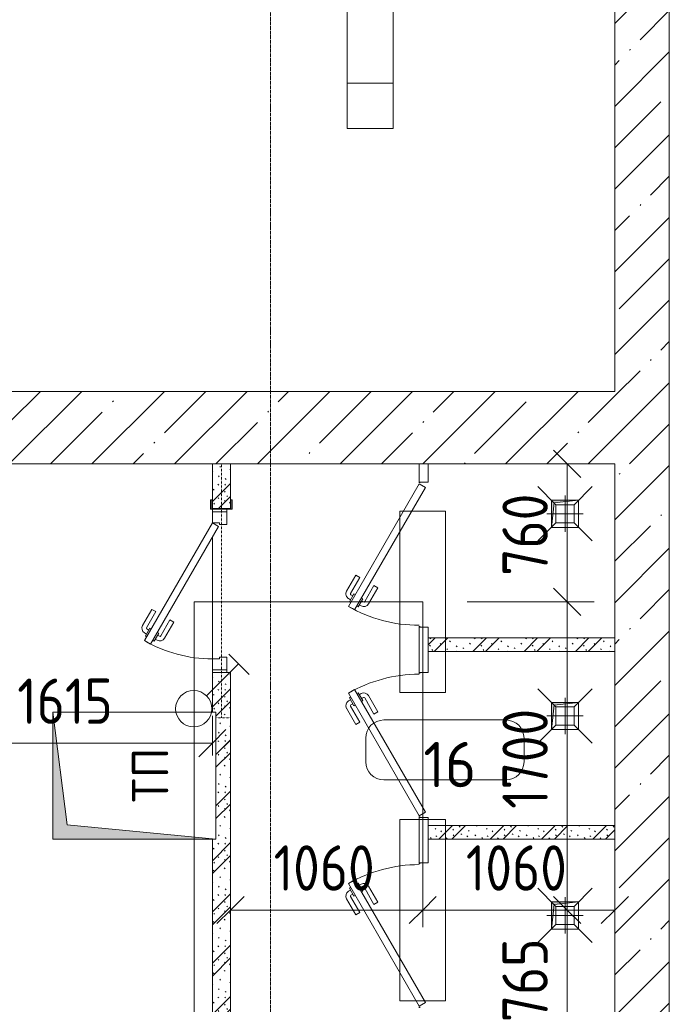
# Model space of a CAD drawing. Header units: millimetres. Extents: x -32229 to 170644, y -13689 to 125138.
# Tile 212 of 256: x 106523 to 110105, y 15895 to 21325. Entities that reach past the tile are written whole.
import ezdxf

# ---------------------------------------------------------------- set-up
doc = ezdxf.new("R2010")
doc.units = ezdxf.units.MM
doc.linetypes.add('3_ Штрих_ 1 х 1 мм', pattern=[2, 1, -1])
doc.linetypes.add('ADSK_Линия сетки', pattern=[25, 20, -2.5, 0, -2.5])
for name, color, linetype, lineweight in [('A-ANNO-DIMS', 7, 'Continuous', 9), ('A-ANNO-DIMS-200', 7, 'Continuous', 9), ('A-ANNO-NOTE', 7, 'Continuous', 18), ('A-AREA-IDEN', 7, 'Continuous', 9), ('A-DOOR', 7, 'Continuous', 18), ('A-DOOR-FRAM', 7, 'Continuous', 9), ('A-FLOR', 7, 'Continuous', 18), ('A-WALL', 7, 'Continuous', 18), ('A-WALL-PATT', 7, 'Continuous', 40), ('I-WALL', 7, 'Continuous', 18), ('M-EQPM', 7, 'Continuous', 18), ('P-SANR-FIXT', 7, 'Continuous', 18), ('S-BEAM', 7, 'Continuous', 18), ('S-COLS', 7, 'Continuous', 18), ('S-GRID', 7, 'Continuous', 9)]:
    doc.layers.add(name, color=color, linetype=linetype, lineweight=lineweight)
doc.layers.add('A-DETL', color=7, linetype='Continuous', lineweight=9, true_color=0x00a600)
doc.styles.add('GOST Common', font='GOST_Common.ttf', dxfattribs={"height": 200})
doc.styles.add('GOST Common_5', font='GOST_Common.ttf', dxfattribs={"height": 250})
doc.styles.add('GOST Common_6', font='GOST_Common.ttf', dxfattribs={"width": 0.9, "height": 250})
doc.dimstyles.new('ГОСТ_2_5_мм2_1', dxfattribs={"dimscale": 304.8, "dimtxt": 251.428749, "dimasz": 0.492126, "dimexe": 0.492126, "dimexo": 0.656168, "dimgap": 0.098425, "dimtad": 1, "dimdec": 0, "dimdsep": 46, "dimtxsty": 'GOST Common_6', "dimblk1": 'OBLIQUE', "dimblk2": 'OBLIQUE', "dimsah": 1, "dimcen": 0.09, "dimazin": 2, "dimtfac": 1, "dimtdec": 4, "dimtix": 1, "dimtmove": 0, "dimatfit": 3, "dimfxl": 1, "dimtvp": 1, "dimtolj": 1, "dimtzin": 0, "dimarcsym": 2})
pattern_1 = [(45, (0, 0), (-228.0985, 228.0985), []), (45, (228.1, 0), (-228.0985, 228.0985), [403.225, -80.645, 6.706, -73.939])]
pattern_2 = [(135, (150.28, 188.64), (-282.8427, 3e-14), [6.706, -393.294]), (135, (174.9, 237.36), (-282.8427, 3e-14), [6.706, -393.294]), (135, (211.96, 236.53), (-282.8427, 3e-14), [6.706, -393.294]), (135, (114.96, 223.96), (-282.8427, 3e-14), [6.706, -393.294]), (135, (77.54, 223.96), (-282.8427, 3e-14), [6.706, -393.294]), (135, (57.44, 184.52), (-282.8427, 3e-14), [6.706, -393.294]), (135, (66.21, 142.9), (-282.8427, 3e-14), [6.706, -393.294]), (135, (107.33, 161), (-282.8427, 3e-14), [6.706, -393.294]), (135, (99.08, 130.94), (-282.8427, 3e-14), [6.706, -393.294]), (135, (22.6, 136.46), (-282.8427, 3e-14), [6.706, -393.294]), (135, (21.16, 168.08), (-282.8427, 3e-14), [6.706, -393.294]), (135, (46.13, 96.12), (-282.8427, 3e-14), [6.706, -393.294]), (135, (3.54, 74.6), (-282.8427, 3e-14), [6.706, -393.294]), (135, (40.3, 47.56), (-282.8427, 3e-14), [6.706, -393.294]), (135, (39.77, 18.47), (-282.8427, 3e-14), [6.706, -393.294]), (135, (76.94, 37.28), (-282.8427, 3e-14), [6.706, -393.294]), (135, (114.18, 62.4), (-282.8427, 3e-14), [6.706, -393.294]), (135, (139.87, 90.2), (-282.8427, 3e-14), [6.706, -393.294]), (135, (141.44, 15.82), (-282.8427, 3e-14), [6.706, -393.294]), (135, (188.69, 26.73), (-282.8427, 3e-14), [6.706, -393.294]), (135, (176.14, 51.36), (-282.8427, 3e-14), [6.706, -393.294]), (135, (177.03, 0), (-282.8427, 3e-14), [6.706, -393.294]), (135, (276.61, 8.22), (-282.8427, 3e-14), [6.706, -393.294]), (135, (271.19, 31.72), (-282.8427, 3e-14), [6.706, -393.294]), (135, (268.29, 119.65), (-282.8427, 3e-14), [6.706, -393.294]), (135, (237.92, 101.95), (-282.8427, 3e-14), [6.706, -393.294]), (135, (237.92, 158.27), (-282.8427, 3e-14), [6.706, -393.294]), (135, (260.4, 204.35), (-282.8427, 3e-14), [6.706, -393.294]), (135, (275.54, 235.4), (-282.8427, 3e-14), [6.706, -393.294]), (135, (117.62, 268.96), (-282.8427, 3e-14), [6.706, -393.294]), (135, (203.62, 273.83), (-282.8427, 3e-14), [6.706, -393.294]), (135, (47.24, 279.3), (-282.8427, 3e-14), [6.706, -393.294]), (135, (23.2, 266.16), (-282.8427, 3e-14), [6.706, -393.294]), (135, (42.78, 232.52), (-282.8427, 3e-14), [6.706, -393.294]), (135, (177.76, 90.57), (-282.8427, 3e-14), [6.706, -393.294]), (135, (181.12, 121.8), (-282.8427, 3e-14), [6.706, -393.294]), (135, (206.73, 172.06), (-282.8427, 3e-14), [6.706, -393.294]), (135, (143.14, 136.62), (-282.8427, 3e-14), [6.706, -393.294]), (135, (211.51, 131.86), (-282.8427, 3e-14), [6.706, -393.294]), (135, (81.47, 95.1), (-282.8427, 3e-14), [6.706, -393.294]), (135, (235.13, 60.46), (-282.8427, 3e-14), [6.706, -393.294]), (135, (242.24, 4.89), (-282.8427, 3e-14), [6.706, -393.294]), (45, (0, 106.07), (-282.8427, 0), []), (45, (106.07, 0), (-282.8427, 0), []), (45, (176.78, 0), (-282.8427, 0), []), (45, (0, 176.78), (-282.8427, 0), [])]

# ---------------------------------------------------------------- blocks, each defined once
blk = doc.blocks.new('АР_Дверь однопольная - 900х2100h_750__служебные-6013664--01 ЭО')
at = {"layer": 'A-DOOR', "color": 253, "lineweight": 5, "true_color": 0xaaaaaa}
for p, q in [((-102.3, 383.3), (-191.1, 434.6)), ((-252.9, 412.5), (-248.9, 419.4)), ((-248.9, 419.4), (-205.6, 394.4)), ((-238, 413.2), (-232, 423.6)), ((-216.4, 400.7), (-210.4, 411.1)), ((-205.6, 394.4), (-209.6, 387.5)), ((-114.8, 361.7), (-203.6, 412.9)), ((-114.8, 361.7), (-102.3, 383.3)), ((-272.9, 377.9), (-276.9, 370.9)), ((-276.9, 370.9), (-233.6, 345.9)), ((-266, 364.7), (-272, 354.3)), ((-244.4, 352.2), (-250.4, 341.8)), ((-159.8, 283.7), (-248.6, 335)), ((-233.6, 345.9), (-229.6, 352.9)), ((-172.3, 262.1), (-261.1, 313.3)), ((-159.8, 283.7), (-172.3, 262.1))]:
    blk.add_line(p, q, dxfattribs=at)
at = {"layer": 'A-DOOR', "color": 253, "lineweight": 13, "true_color": 0xaaaaaa}
for p, q in [((-274.5, 425), (-294.5, 390.4)), ((-294.5, 390.4), (355, 15.4)), ((375, 50), (-274.5, 425)), ((355, 15.4), (375, 50))]:
    blk.add_line(p, q, dxfattribs=at)
at = {"layer": 'A-DOOR', "color": 253, "lineweight": 5, "true_color": 0xaaaaaa}
for centre, radius, start, end in [((-206.1, 408.6), 30, 60, 150), ((375, 50), 750, 150, 180), ((-206.1, 408.6), 4.99, 60, 150), ((-246.1, 339.3), 30, 150, 240), ((-246.1, 339.3), 4.99, 150, 240)]:
    blk.add_arc(centre, radius, start, end, dxfattribs=at)
at = {"layer": 'A-DOOR-FRAM', "color": 253, "lineweight": 13, "true_color": 0xaaaaaa}
for p, q in [((-435, 50), (-450, 50)), ((-375, 50), (-435, 50)), ((-435, 50), (-435, -30)), ((-375, 10), (-375, 50)), ((-365, 10), (-375, 10)), ((-365, -30), (-365, 10)), ((375, 10), (365, 10)), ((365, 10), (365, -30)), ((435, 50), (375, 50)), ((375, 50), (375, 10)), ((435, -30), (435, 50)), ((435, 50), (450, 50)), ((-435, -30), (-450, -30)), ((-435, -30), (-365, -30)), ((365, -30), (435, -30)), ((435, -30), (450, -30))]:
    blk.add_line(p, q, dxfattribs=at)
blk = doc.blocks.new('АР_Дверь однопольная - 800х2100h_650__душевые-6019282--01 ЭО')
at = {"layer": 'A-DOOR', "color": 253, "lineweight": 13, "true_color": 0xaaaaaa}
for p, q in [((-285.5, 415), (-305.5, 380.4)), ((-305.5, 380.4), (370, -9.6)), ((390, 25), (-285.5, 415)), ((370, -9.6), (390, 25))]:
    blk.add_line(p, q, dxfattribs=at)
at = {"layer": 'A-DOOR', "color": 253, "lineweight": 5, "true_color": 0xaaaaaa}
for p, q in [((-263.8, 402.5), (-259.8, 409.4)), ((-259.8, 409.4), (-216.5, 384.4)), ((-249, 403.2), (-243, 413.6)), ((-227.4, 390.7), (-221.4, 401.1)), ((-216.5, 384.4), (-220.5, 377.5)), ((-125.8, 351.7), (-214.6, 402.9)), ((-113.3, 373.3), (-202.1, 424.6)), ((-283.8, 367.9), (-287.8, 360.9)), ((-287.8, 360.9), (-244.5, 335.9)), ((-277, 354.7), (-283, 344.3)), ((-255.4, 342.2), (-261.4, 331.8)), ((-244.5, 335.9), (-240.5, 342.9)), ((-125.8, 351.7), (-113.3, 373.3)), ((-183.3, 252.1), (-272.1, 303.3)), ((-170.8, 273.7), (-259.6, 325)), ((-170.8, 273.7), (-183.3, 252.1))]:
    blk.add_line(p, q, dxfattribs=at)
for centre, radius, start, end in [((390, 25), 780, 150, 180), ((-217, 398.6), 30, 60, 150), ((-217, 398.6), 4.99, 60, 150), ((-257.1, 329.3), 30, 150, 240), ((-257.1, 329.3), 4.99, 150, 240)]:
    blk.add_arc(centre, radius, start, end, dxfattribs=at)
at = {"layer": 'A-DOOR-FRAM', "color": 253, "lineweight": 13, "true_color": 0xaaaaaa}
for p, q in [((-395, 25), (-400, 25)), ((-395, 20), (-400, 20)), ((395, 25), (400, 25)), ((395, 20), (400, 20))]:
    blk.add_line(p, q, dxfattribs=at)
blk = doc.blocks.new('АР_Дверь однопольная - 800х2100h_650__душевые-6019181--01 ЭО')
at = {"layer": 'A-DOOR', "color": 253, "lineweight": 13, "true_color": 0xaaaaaa}
for p, q in [((285.5, 415), (-390, 25)), ((-370, -9.6), (305.5, 380.4)), ((305.5, 380.4), (285.5, 415)), ((-390, 25), (-370, -9.6))]:
    blk.add_line(p, q, dxfattribs=at)
at = {"layer": 'A-DOOR', "color": 253, "lineweight": 5, "true_color": 0xaaaaaa}
for p, q in [((113.3, 373.3), (202.1, 424.6)), ((125.8, 351.7), (214.6, 402.9)), ((259.8, 409.4), (216.5, 384.4)), ((216.5, 384.4), (220.5, 377.5)), ((227.4, 390.7), (221.4, 401.1)), ((249, 403.2), (243, 413.6)), ((263.8, 402.5), (259.8, 409.4)), ((125.8, 351.7), (113.3, 373.3)), ((244.5, 335.9), (240.5, 342.9)), ((287.8, 360.9), (244.5, 335.9)), ((255.4, 342.2), (261.4, 331.8)), ((277, 354.7), (283, 344.3)), ((283.8, 367.9), (287.8, 360.9)), ((170.8, 273.7), (259.6, 325)), ((170.8, 273.7), (183.3, 252.1)), ((183.3, 252.1), (272.1, 303.3))]:
    blk.add_line(p, q, dxfattribs=at)
for centre, radius, start, end in [((217, 398.6), 30, 30, 120), ((217, 398.6), 4.99, 30, 120), ((-390, 25), 780, 360, 30), ((257.1, 329.3), 4.99, 300, 30), ((257.1, 329.3), 30, 300, 30)]:
    blk.add_arc(centre, radius, start, end, dxfattribs=at)
at = {"layer": 'A-DOOR-FRAM', "color": 253, "lineweight": 13, "true_color": 0xaaaaaa}
for p, q in [((-395, 25), (-400, 25)), ((-395, 20), (-400, 20)), ((395, 25), (400, 25)), ((395, 20), (400, 20))]:
    blk.add_line(p, q, dxfattribs=at)
blk = doc.blocks.new('АР_Канал вертикальный прямоугольный - ВК-5386080--01 ЭО')
at = {"layer": 'M-EQPM', "lineweight": 13, "true_color": 0xe2e2e2}
blk.add_hatch(color=254, dxfattribs=at).paths.add_polyline_path([(-75, -75), (-60, 60), (75, 75), (-75, 75)])
at = {"layer": 'M-EQPM', "color": 253, "lineweight": 13, "true_color": 0xaaaaaa}
for p, q in [((75, 75), (-75, 75)), ((-75, 75), (-75, -75)), ((75, 75), (-75, 75)), ((-75, 75), (-75, -75)), ((-75, -75), (-75, 75)), ((-75, 75), (75, 75)), ((-75, -75), (-60, 60)), ((-75, -75), (-60, 60)), ((-60, 60), (75, 75)), ((-60, 60), (75, 75)), ((75, -75), (75, 75)), ((75, 75), (75, -75)), ((-75, -75), (75, -75)), ((75, -75), (-75, -75))]:
    blk.add_line(p, q, dxfattribs=at)
blk = doc.blocks.new('АР_Канал вертикальный прямоугольный - ВК-5405369--01 ЭО')
at = {"layer": 'M-EQPM', "lineweight": 13, "true_color": 0xe2e2e2}
blk.add_hatch(color=254, dxfattribs=at).paths.add_polyline_path([(-75, -75), (-60, 60), (75, 75), (-75, 75)])
at = {"layer": 'M-EQPM', "color": 253, "lineweight": 13, "true_color": 0xaaaaaa}
for p, q in [((75, 75), (-75, 75)), ((-75, 75), (-75, -75)), ((75, 75), (-75, 75)), ((-75, 75), (-75, -75)), ((-75, -75), (-75, 75)), ((-75, 75), (75, 75)), ((-75, -75), (-60, 60)), ((-75, -75), (-60, 60)), ((-60, 60), (75, 75)), ((-60, 60), (75, 75)), ((75, -75), (75, 75)), ((75, 75), (75, -75)), ((-75, -75), (75, -75)), ((75, -75), (-75, -75))]:
    blk.add_line(p, q, dxfattribs=at)
blk = doc.blocks.new('АР_Перемычка - 100_Уx1_75x5__Оп_250_125x80x5_-250_-6370460--01 ЭО')
at = {"layer": 'S-BEAM', "color": 9, "linetype": '3_ Штрих_ 1 х 1 мм', "lineweight": 15, "true_color": 0xc4c4c4}
for p, q in [((-700, 30), (-700, -50)), ((700, 50), (700, -50)), ((-700, 0), (700, 0))]:
    blk.add_line(p, q, dxfattribs=at)
blk = doc.blocks.new('АР_Трап - 100-100-V99--01 ЭО')
at = {"layer": 'P-SANR-FIXT', "color": 253, "lineweight": 13, "true_color": 0xaaaaaa}
for p, q in [((-50, 50), (-150, 150)), ((50, 50), (150, 150)), ((0, -100), (0, 100)), ((-100, 0), (100, 0)), ((-50, -50), (-50, 50)), ((50, 50), (-50, 50)), ((50, -50), (50, 50)), ((-50, -50), (-150, -150)), ((-50, -50), (50, -50)), ((50, -50), (150, -150))]:
    blk.add_line(p, q, dxfattribs=at)
blk = doc.blocks.new('АР_Фахверк_ _Швеллер полки параллельные_ - 12П-V140--01 ЭО')
at = {"layer": 'S-COLS', "lineweight": 15, "true_color": 0xaaaaaa}
blk.add_hatch(color=253, dxfattribs=at).paths.add_polyline_path([(-16.6, 60), (-16.6, -60), (35.4, -60), (35.4, -52.2), (-11.8, -52.2), (-11.8, 52.2), (35.4, 52.2), (35.4, 60)])
at = {"layer": 'S-COLS', "color": 253, "lineweight": 15, "true_color": 0xaaaaaa}
for p, q in [((35.4, 60), (-16.6, 60)), ((-16.6, 60), (-16.6, -60)), ((35.4, 52.2), (35.4, 60)), ((-11.8, -52.2), (-11.8, 52.2)), ((-11.8, 52.2), (35.4, 52.2)), ((35.4, -52.2), (-11.8, -52.2)), ((35.4, -60), (35.4, -52.2)), ((-16.6, -60), (35.4, -60))]:
    blk.add_line(p, q, dxfattribs=at)
blk = doc.blocks.new('АР_Канал вертикальный прямоугольный - ЭОМ-6914702--01 ЭО')
at = {"layer": 'M-EQPM', "lineweight": 13, "true_color": 0xe2e2e2}
blk.add_hatch(color=254, dxfattribs=at).paths.add_polyline_path([(-350, -450), (-270, 370), (350, 450), (-350, 450), (-350, 313.1)])
at = {"layer": 'M-EQPM', "color": 253, "lineweight": 13, "true_color": 0xaaaaaa}
for p, q in [((350, 450), (-350, 450)), ((-350, 450), (-350, -450)), ((350, 450), (-350, 450)), ((-350, 450), (-350, -450)), ((-350, -450), (-350, 450)), ((-350, 450), (350, 450)), ((-270, 370), (350, 450)), ((-270, 370), (350, 450)), ((350, -450), (350, 450)), ((350, 450), (350, -450)), ((-350, -450), (-270, 370)), ((-350, -450), (-270, 370)), ((-350, -450), (350, -450)), ((350, -450), (-350, -450))]:
    blk.add_line(p, q, dxfattribs=at)
blk = doc.blocks.new('Наметкина 10_РД_АР_П_rvt-1--01 ЭО')
at = {"layer": 'A-WALL-PATT', "lineweight": 5, "true_color": 0xaaaaaa}
h = blk.add_hatch(dxfattribs=at)
h.set_pattern_fill('FP_1', color=253, style=0, pattern_type=2)
h.set_pattern_definition(pattern_1)
h.paths.add_polyline_path([(110105.3, 2600), (110105.3, 30150), (109805.3, 30150), (109805.3, 2600)])
h = blk.add_hatch(dxfattribs=at)
h.set_pattern_fill('FP_1', color=253, style=0, pattern_type=2)
h.set_pattern_definition(pattern_1)
h.paths.add_polyline_path([(108005.5, 18875), (108005.5, 19275), (105605.3, 19275), (105605.3, 18875)])
h = blk.add_hatch(dxfattribs=at)
h.set_pattern_fill('FP_1', color=253, style=0, pattern_type=2)
h.set_pattern_definition(pattern_1)
h.paths.add_polyline_path([(108005.5, 18875), (109805.3, 18875), (109805.3, 19275), (108005.5, 19275)])
h = blk.add_hatch(dxfattribs=at)
h.set_pattern_fill('FP_7', color=253, style=0, pattern_type=2)
h.set_pattern_definition(pattern_2)
h.paths.add_polyline_path([(107605.3, 15650), (107685.3, 15650), (107685.3, 17725), (107585.3, 17725), (107585.3, 17505), (107605.3, 17505), (107605.3, 16805), (107585.3, 16805), (107585.3, 15650)])
h.paths.add_polyline_path([(107685.3, 18629.8), (107685.3, 18875), (107585.3, 18875), (107587.2, 18629.8)])
h = blk.add_hatch(dxfattribs=at)
h.set_pattern_fill('FP_7', color=253, style=0, pattern_type=2)
h.set_pattern_definition(pattern_2)
h.paths.add_polyline_path([(109805.3, 17840), (109805.3, 17915), (108775.3, 17915), (108775.3, 17840), (108848.5, 17840)])
h = blk.add_hatch(dxfattribs=at)
h.set_pattern_fill('FP_7', color=253, style=0, pattern_type=2)
h.set_pattern_definition(pattern_2)
h.paths.add_polyline_path([(109805.3, 16805), (109805.3, 16880), (108775.3, 16880), (108775.3, 16805), (108848.5, 16805)])
at = {"layer": 'A-FLOR', "color": 253, "lineweight": 13, "true_color": 0xaaaaaa}
for p, q in [((107585.3, 18610), (107585.3, 18625)), ((107585.3, 17800), (107585.3, 18470)), ((107585.3, 17725), (107585.3, 17740))]:
    blk.add_line(p, q, dxfattribs=at)
at = {"layer": 'A-WALL', "color": 253, "lineweight": 13, "true_color": 0xaaaaaa}
for p, q in [((110105.3, 11830), (110105.3, 30150)), ((109805.3, 23150), (109805.3, 19275)), ((108005.5, 19275), (105605.3, 19275)), ((109805.3, 19275), (108005.5, 19275)), ((105605.3, 18875), (108005.5, 18875)), ((108005.5, 18875), (109805.3, 18875)), ((109805.3, 18875), (109805.3, 12450))]:
    blk.add_line(p, q, dxfattribs=at)
at = {"layer": 'A-WALL', "color": 253, "lineweight": 15, "true_color": 0xaaaaaa}
for p, q in [((108775.3, 17915), (108775.3, 17840)), ((108775.3, 16880), (108775.3, 16805))]:
    blk.add_line(p, q, dxfattribs=at)
at = {"layer": 'I-WALL', "color": 253, "lineweight": 13, "true_color": 0xaaaaaa}
for p, q in [((107585.3, 18875), (107585.3, 18629.7)), ((107685.3, 18875), (107585.3, 18875)), ((107685.3, 18629.8), (107685.3, 18875)), ((108725.3, 18875), (108725.3, 18775)), ((108775.3, 18875), (108725.3, 18875)), ((108775.3, 18775), (108775.3, 18875)), ((108725.3, 18775), (108775.3, 18775)), ((108725.3, 17975), (108725.3, 17725)), ((108775.3, 17975), (108725.3, 17975)), ((108775.3, 17915), (108775.3, 17975)), ((109805.3, 17915), (108775.3, 17915)), ((109805.3, 17840), (109805.3, 17915)), ((108775.3, 17840), (109805.3, 17840)), ((108775.3, 17725), (108775.3, 17840)), ((107585.3, 17725), (107585.3, 17505)), ((107685.3, 17725), (107585.3, 17725)), ((107685.3, 15650), (107685.3, 17725)), ((108725.3, 17725), (108775.3, 17725)), ((108725.3, 16925), (108725.3, 16675)), ((108775.3, 16925), (108725.3, 16925)), ((108775.3, 16880), (108775.3, 16925)), ((109805.3, 16880), (108775.3, 16880)), ((109805.3, 16805), (109805.3, 16880)), ((107585.3, 16805), (107585.3, 15650)), ((108775.3, 16805), (109805.3, 16805)), ((108775.3, 16675), (108775.3, 16805)), ((108725.3, 16675), (108775.3, 16675))]:
    blk.add_line(p, q, dxfattribs=at)
at = {"layer": 'A-DOOR', "color": 253, "lineweight": 13, "true_color": 0xaaaaaa}
for name, p, rotation in [('АР_Дверь однопольная - 800х2100h_650__душевые-6019282--01 ЭО', (108750.3, 18375), 90), ('АР_Дверь однопольная - 900х2100h_750__служебные-6013664--01 ЭО', (107635.3, 18175), 89.99999999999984), ('АР_Дверь однопольная - 800х2100h_650__душевые-6019181--01 ЭО', (108750.3, 17325), 90), ('АР_Дверь однопольная - 800х2100h_650__душевые-6019181--01 ЭО', (108750.3, 16275), 90)]:
    blk.add_blockref(name, p, dxfattribs=dict(at, rotation=rotation))
at = {"layer": 'M-EQPM', "color": 253, "lineweight": 13, "true_color": 0xaaaaaa}
for name, p in [('АР_Канал вертикальный прямоугольный - ВК-5386080--01 ЭО', (109530.3, 18600)), ('АР_Канал вертикальный прямоугольный - ВК-5386080--01 ЭО', (109530.3, 17485)), ('АР_Канал вертикальный прямоугольный - ВК-5405369--01 ЭО', (109530.3, 16385))]:
    blk.add_blockref(name, p, dxfattribs=at)
at = {"layer": 'M-EQPM', "color": 253, "lineweight": 13, "true_color": 0xaaaaaa, "rotation": 89.9999999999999}
blk.add_blockref('АР_Канал вертикальный прямоугольный - ЭОМ-6914702--01 ЭО', (107155.3, 17155), dxfattribs=at)
at = {"layer": 'P-SANR-FIXT', "color": 253, "lineweight": 13, "true_color": 0xaaaaaa}
for p in [(109530.3, 18600), (109530.3, 17485), (109530.3, 16385)]:
    blk.add_blockref('АР_Трап - 100-100-V99--01 ЭО', p, dxfattribs=at)
at = {"layer": 'S-BEAM', "color": 253, "lineweight": 13, "true_color": 0xaaaaaa, "rotation": 89.99999999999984}
blk.add_blockref('АР_Перемычка - 100_Уx1_75x5__Оп_250_125x80x5_-250_-6370460--01 ЭО', (107635.3, 18175), dxfattribs=at)
at = {"layer": 'S-COLS', "color": 253, "lineweight": 13, "true_color": 0xaaaaaa, "rotation": 89.99999999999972}
blk.add_blockref('АР_Фахверк_ _Швеллер полки параллельные_ - 12П-V140--01 ЭО', (107635.3, 18641.6), dxfattribs=at)
at = {"layer": 'A-ANNO-NOTE', "color": 253, "lineweight": 5, "true_color": 0xaaaaaa, "insert": (107242.6, 17158.8), "char_height": 200, "width": 330, "attachment_point": 5, "rotation": 90, "line_spacing_factor": 1.022766, "style": 'GOST Common'}
blk.add_mtext('\\pt2540,5080,7620,10160,12700,15240,17780,20320,22860,25400,27940,30480,33020,35560,38100,40640,43180,45720,48260,50800,53340,55880,58420,60960,63500,66040,68580,71120,73660,76200,78740,81280;ТП', dxfattribs=at)
blk = doc.blocks.new('Марка помещения 2 - Марка помещения 2-1605974--01 ЭО')
at = {"layer": 'A-AREA-IDEN', "color": 253, "true_color": 0xaaaaaa}
for p, q in [((-1.797, 0.841), (1.569, 0.841)), ((-2.297, -0.309), (-2.297, 0.341)), ((2.069, 0.341), (2.069, -0.309)), ((1.569, -0.809), (-1.797, -0.809))]:
    blk.add_line(p, q, dxfattribs=at)
for centre, start, end in [((-1.797, 0.341), 90, 180), ((1.569, 0.341), 0, 90), ((-1.797, -0.309), 180, 270), ((1.569, -0.309), 270, 360)]:
    blk.add_arc(centre, 0.5, start, end, dxfattribs=at)
blk = doc.blocks.new('DIMBLOCK471--01 ЭО')
at = {"layer": 'A-ANNO-DIMS-200'}
for p, q in [((105970.6, 17241), (105970.6, 17484.9)), ((107585.3, 17267), (107585.3, 17484.9)), ((105970.6, 17334.9), (106045.6, 17409.9)), ((107585.3, 17334.9), (107660.3, 17409.9)), ((105970.6, 17334.9), (105895.6, 17259.9)), ((105970.6, 17334.9), (107585.3, 17334.9)), ((105970.6, 17334.9), (105970.6, 17241)), ((107585.3, 17334.9), (107510.3, 17259.9)), ((107585.3, 17334.9), (107585.3, 17267))]:
    blk.add_line(p, q, dxfattribs=at)
at = {"layer": 'A-ANNO-DIMS-200', "color": 0, "insert": (106509.5, 17691.6), "char_height": 250, "width": 644.339, "attachment_point": 1, "line_spacing_factor": 1.022761, "style": 'GOST Common_6'}
blk.add_mtext('1615', dxfattribs=at)
blk = doc.blocks.new('_Oblique')
at = {"color": 0, "linetype": 'ByBlock', "lineweight": -2}
blk.add_line((-0.5, -0.5), (0.5, 0.5), dxfattribs=at)
blk = doc.blocks.new('DIMBLOCK490--01 ЭО')
at = {"layer": 'A-ANNO-DIMS-200'}
for p, q in [((109541.7, 16414.5), (109466.7, 16489.5)), ((108990.3, 16414.5), (109691.7, 16414.5)), ((109541.7, 16414.5), (108990.3, 16414.5)), ((109541.7, 15650), (109541.7, 16414.5)), ((109541.7, 16414.5), (109616.7, 16339.5)), ((109541.7, 15650), (109466.7, 15725)), ((109635.7, 15650), (109391.7, 15650)), ((109541.7, 15650), (109616.7, 15575)), ((109541.7, 15650), (109635.7, 15650))]:
    blk.add_line(p, q, dxfattribs=at)
at = {"layer": 'A-ANNO-DIMS-200', "color": 0, "insert": (109185, 15795.7), "char_height": 250, "width": 567.632, "attachment_point": 1, "rotation": 90, "line_spacing_factor": 1.022761, "style": 'GOST Common_6'}
blk.add_mtext('765', dxfattribs=at)
blk = doc.blocks.new('DIMBLOCK491--01 ЭО')
at = {"layer": 'A-ANNO-DIMS-200'}
for p, q in [((109541.7, 18114.5), (109466.7, 18189.5)), ((108990.3, 18114.5), (109691.7, 18114.5)), ((109541.7, 18114.5), (108990.3, 18114.5)), ((109541.7, 16414.5), (109541.7, 18114.5)), ((109541.7, 18114.5), (109616.7, 18039.5)), ((109541.7, 16414.5), (109466.7, 16489.5)), ((108990.3, 16414.5), (109691.7, 16414.5)), ((109541.7, 16414.5), (108990.3, 16414.5)), ((109541.7, 16414.5), (109616.7, 16339.5))]:
    blk.add_line(p, q, dxfattribs=at)
at = {"layer": 'A-ANNO-DIMS-200', "color": 0, "insert": (109185, 16972.6), "char_height": 250, "width": 700.591, "attachment_point": 1, "rotation": 90, "line_spacing_factor": 1.022761, "style": 'GOST Common_6'}
blk.add_mtext('1700', dxfattribs=at)
blk = doc.blocks.new('DIMBLOCK492--01 ЭО')
at = {"layer": 'A-ANNO-DIMS-200'}
for p, q in [((109541.7, 18875), (109466.7, 18950)), ((109635.7, 18875), (109391.7, 18875)), ((109541.7, 18114.5), (109541.7, 18875)), ((109541.7, 18875), (109616.7, 18800)), ((109541.7, 18875), (109635.7, 18875)), ((109541.7, 18114.5), (109466.7, 18189.5)), ((108990.3, 18114.5), (109691.7, 18114.5)), ((109541.7, 18114.5), (108990.3, 18114.5)), ((109541.7, 18114.5), (109616.7, 18039.5))]:
    blk.add_line(p, q, dxfattribs=at)
at = {"layer": 'A-ANNO-DIMS-200', "color": 0, "insert": (109185, 18258.2), "char_height": 250, "width": 567.632, "attachment_point": 1, "rotation": 90, "line_spacing_factor": 1.022761, "style": 'GOST Common_6'}
blk.add_mtext('760', dxfattribs=at)
blk = doc.blocks.new('DIMBLOCK493--01 ЭО')
at = {"layer": 'A-ANNO-DIMS-200'}
for p, q in [((107685.3, 16320.7), (107685.3, 16564.7)), ((108745.3, 16320.7), (108745.3, 16564.7)), ((107685.3, 16414.7), (107760.3, 16489.7)), ((108745.3, 16414.7), (108820.3, 16489.7)), ((107685.3, 16414.7), (107610.3, 16339.7)), ((107685.3, 16414.7), (108745.3, 16414.7)), ((107685.3, 16414.7), (107685.3, 16320.7)), ((108745.3, 16414.7), (108670.3, 16339.7)), ((108745.3, 16414.7), (108745.3, 16320.7))]:
    blk.add_line(p, q, dxfattribs=at)
at = {"layer": 'A-ANNO-DIMS-200', "color": 0, "insert": (107923.4, 16771.4), "char_height": 250, "width": 700.591, "attachment_point": 1, "line_spacing_factor": 1.022761, "style": 'GOST Common_6'}
blk.add_mtext('1060', dxfattribs=at)
blk = doc.blocks.new('DIMBLOCK494--01 ЭО')
at = {"layer": 'A-ANNO-DIMS-200'}
for p, q in [((108745.3, 16320.7), (108745.3, 16564.7)), ((109805.3, 16320.7), (109805.3, 16564.7)), ((108745.3, 16414.7), (108820.3, 16489.7)), ((109805.3, 16414.7), (109880.3, 16489.7)), ((108745.3, 16414.7), (108670.3, 16339.7)), ((108745.3, 16414.7), (109805.3, 16414.7)), ((108745.3, 16414.7), (108745.3, 16320.7)), ((109805.3, 16414.7), (109730.3, 16339.7)), ((109805.3, 16414.7), (109805.3, 16320.7))]:
    blk.add_line(p, q, dxfattribs=at)
at = {"layer": 'A-ANNO-DIMS-200', "color": 0, "insert": (108983.4, 16771.4), "char_height": 250, "width": 700.591, "attachment_point": 1, "line_spacing_factor": 1.022761, "style": 'GOST Common_6'}
blk.add_mtext('1060', dxfattribs=at)

msp = doc.modelspace()

# ---------------------------------------------------------------- linework, layer by layer
at = {"layer": 'A-ANNO-NOTE', "color": 5, "lineweight": 9, "true_color": 0x0000ff}
for p, q in [((108328.9, 20725), (108328.9, 21725)), ((108581.6, 21725), (108581.6, 20725)), ((108581.6, 20975), (108328.9, 20975)), ((108581.6, 20725), (108328.9, 20725)), ((108618.9, 17614.5), (108618.9, 18614.5)), ((108618.9, 18614.5), (108871.6, 18614.5)), ((108871.6, 18614.5), (108871.6, 17614.5)), ((107676.4, 17826.2), (107788.2, 17714.4)), ((107553.3, 17595.7), (107730.1, 17772.5)), ((108871.6, 17614.5), (108618.9, 17614.5)), ((108618.9, 15914.5), (108618.9, 16914.5)), ((108618.9, 16914.5), (108871.6, 16914.5)), ((108871.6, 16914.5), (108871.6, 15914.5)), ((108871.6, 15914.5), (108618.9, 15914.5))]:
    msp.add_line(p, q, dxfattribs=at)
msp.add_circle((107482.6, 17525), 100, dxfattribs=at)
at = {"layer": 'A-DETL', "color": 5, "true_color": 0x0000ff}
for p, q in [((108745.3, 18114.5), (107485.3, 18114.5)), ((107485.3, 18114.5), (107485.3, 15724.5)), ((108745.3, 16414.7), (108745.3, 18114.5))]:
    msp.add_line(p, q, dxfattribs=at)
at = {"layer": 'S-GRID', "color": 253, "linetype": 'ADSK_Линия сетки', "true_color": 0xaaaaaa}
msp.add_line((107905.3, -12088.9), (107905.3, 125138.4), dxfattribs=at)

# ---------------------------------------------------------------- block references
at = {"lineweight": 5}
msp.add_blockref('Наметкина 10_РД_АР_П_rvt-1--01 ЭО', (0, 0), dxfattribs=at)
at = {"layer": 'A-AREA-IDEN', "color": 253, "true_color": 0xaaaaaa, "xscale": 199.9999999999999, "yscale": 199.9999999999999, "zscale": 199.9999999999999}
msp.add_blockref('Марка помещения 2 - Марка помещения 2-1605974--01 ЭО', (108890.3, 17294.6), dxfattribs=at)

# ---------------------------------------------------------------- texts
at = {"layer": 'A-AREA-IDEN', "color": 253, "true_color": 0xaaaaaa, "insert": (108894.8, 17217.1), "char_height": 250, "width": 330, "attachment_point": 5, "line_spacing_factor": 1.022766, "style": 'GOST Common_5'}
msp.add_mtext('\\pt100,200,300,400,500,600,700,800,900,1000,1100,1200,1300,1400,1500,1600,1700,1800,1900,2000,2100,2200,2300,2400,2500,2600,2700,2800,2900,3000,3100,3200;16', dxfattribs=at)

# ---------------------------------------------------------------- dimensions: what is measured, and where the dimension line sits
at = {"layer": 'A-ANNO-DIMS'}
for base, p1, p2, override, picture, middle in [((109541.7335, 18875.0074), (108790.2942, 18114.5076), (109435.6675, 18875.0074), {"dimpost": '<>', "dimfxl": 997.430033}, 'DIMBLOCK492--01 ЭО', (109386.7335, 18494.7575)), ((109541.7, 18114.5), (108790.3, 16414.5), (108790.3, 18114.5), {"dimpost": '<>', "dimfxl": 1700}, 'DIMBLOCK491--01 ЭО', (109386.7, 17264.5)), ((109541.7335, 16414.5076), (109435.6675, 15650.0074), (108790.2942, 16414.5076), {"dimpost": '<>', "dimfxl": 1000.4835}, 'DIMBLOCK490--01 ЭО', (109386.7335, 16032.2575))]:
    dim = msp.add_linear_dim(base=base, p1=p1, p2=p2, angle=90, dimstyle='ГОСТ_2_5_мм2_1', override=override, dxfattribs=at)
    dim.commit()
    dim.dimension.update_dxf_attribs({"geometry": picture, "text_midpoint": middle})
for base, p1, p2, override, picture, middle in [((107585.3, 17334.9), (105970.6, 17441), (107585.3, 17467), {"dimpost": '<>', "dimfxl": 1614.895321}, 'DIMBLOCK471--01 ЭО', (106778, 17489.9)), ((108745.3, 16414.7), (107685.3, 16520.7), (108745.3, 16520.7), {"dimpost": '<>', "dimfxl": 1060}, 'DIMBLOCK493--01 ЭО', (108215.3, 16569.7)), ((109805.3, 16414.7), (108745.3, 16520.7), (109805.3, 16520.7), {"dimpost": '<>', "dimfxl": 1060}, 'DIMBLOCK494--01 ЭО', (109275.3, 16569.7))]:
    dim = msp.add_linear_dim(base=base, p1=p1, p2=p2, dimstyle='ГОСТ_2_5_мм2_1', override=override, dxfattribs=at)
    dim.commit()
    dim.dimension.update_dxf_attribs({"geometry": picture, "text_midpoint": middle})

doc.saveas('drawing.dxf')
